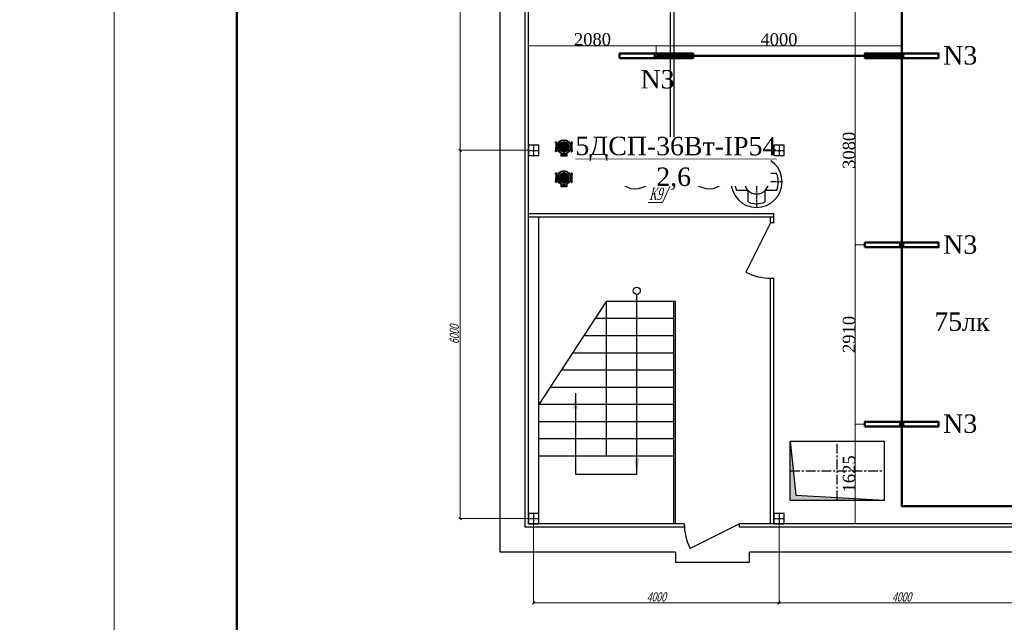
# Model space of a CAD drawing. Header units: millimetres. Extents: x 196 to 2027204, y -221452 to 153872.
# Tile 117 of 256: x 1132651 to 1148703, y -210648 to -200831. Entities that reach past the tile are written whole.
import ezdxf
from ezdxf import colors
from ezdxf.entities.mleader import LeaderData, LeaderLine
from ezdxf.math import Vec2, Vec3

# ---------------------------------------------------------------- set-up
doc = ezdxf.new("R2010")
doc.units = ezdxf.units.MM
doc.set_wipeout_variables(frame=1)
doc.linetypes.add('CENTER', pattern=[50.8, 31.75, -6.35, 6.35, -6.35])
doc.layers.get('Defpoints').update_dxf_attribs({"lineweight": 18})
doc.layers.add('(007) Здания', color=7, linetype='Continuous')
doc.layers.add('A-HATCH-WALL', color=7, linetype='Continuous')
for name, color, linetype, lineweight in [('0 В1', 5, 'Continuous', 40), ('00_Основной', 163, 'Continuous', 40), ('Основной текст', 7, 'Continuous', 30), ('Светильники IP54', 1, 'Continuous', 50), ('ТМ-размеры', 25, 'Continuous', 20), ('Эл.линия силовых сетей', 1, 'Continuous', 50), ('эл.освещ', 1, 'Continuous', 50), ('электрика', 1, 'Continuous', 140), ('Электроосвещение', 1, 'Continuous', 50), ('中心线', 1, 'CENTER', 25)]:
    doc.layers.add(name, color=color, linetype=linetype, lineweight=lineweight)
doc.styles.add('SFINKS', font='SFINKS.shx', dxfattribs={"width": 0.7, "oblique": 15})
doc.styles.add('TIMES NEW', font='times.ttf')
doc.styles.add('Times New Roman', font='times.ttf')
doc.styles.add('ВК', font='times.ttf', dxfattribs={"height": 2.5})
doc.styles.add('Новый 5.0', font='times.ttf', dxfattribs={"width": 0.7, "oblique": 15, "height": 5})
doc.dimstyles.new('ВК-100', dxfattribs={"dimtxt": 2.5, "dimasz": 2.5, "dimexe": 1.25, "dimexo": 3, "dimtad": 1, "dimlfac": 100, "dimtxsty": 'ВК', "dimblk": 'OBLIQUE', "dimcen": 2.5, "dimadec": 0, "dimazin": 0, "dimtfac": 1, "dimtmove": 0, "dimatfit": 3, "dimfxl": 1.25, "dimlwd": 25, "dimlwe": 25, "dimarcsym": 0})
doc.dimstyles.new('кира-50', dxfattribs={"dimtxt": 150, "dimasz": 40, "dimexe": 15, "dimexo": 0, "dimgap": 20, "dimtad": 1, "dimdec": 0, "dimrnd": 5, "dimdsep": 46, "dimtxsty": 'SFINKS', "dimblk1": 'OBLIQUE', "dimblk2": 'OBLIQUE', "dimsah": 1, "dimcen": 2.5, "dimclrd": 252, "dimclre": 252, "dimclrt": 252, "dimadec": 0, "dimazin": 0, "dimtfac": 1, "dimtdec": 0, "dimtofl": 0, "dimtmove": 0, "dimatfit": 3, "dimldrblk": 'OBLIQUE', "dimfxl": 15, "dimtfill": 1, "dimtolj": 1, "dimtzin": 0, "dimlwd": 20, "dimlwe": 20, "dimarcsym": 0})
doc.dimstyles.new('ЭО', dxfattribs={"dimtxt": 200, "dimasz": 25, "dimexe": 0.18, "dimexo": 0.0625, "dimgap": 0.09, "dimtad": 2, "dimdec": 0, "dimzin": 0, "dimdsep": 46, "dimtxsty": 'TIMES NEW', "dimblk": 'ARCHTICK', "dimcen": 0.09, "dimclrd": 253, "dimclre": 253, "dimclrt": 252, "dimadec": 0, "dimazin": 0, "dimtfac": 1, "dimtdec": 0, "dimtofl": 0, "dimtmove": 0, "dimatfit": 3, "dimfxl": 1, "dimtolj": 1, "dimtzin": 0, "dimlwd": 15, "dimlwe": 15, "dimarcsym": 1})

# ---------------------------------------------------------------- blocks, each defined once
blk = doc.blocks.new('*X29')
at = {"color": 0}
for p, q in [((87.34716, 225.232982), (143.346492, 281.232315)), ((146.777051, 171.421001), (87.517349, 230.680702)), ((88.367934, 215.647154), (152.93232, 280.211541)), ((88.373901, 236.866325), (131.71315, 280.205574)), ((155.871915, 172.932739), (89.029087, 239.775566)), ((90.682353, 207.354972), (161.224502, 277.897121)), ((163.806593, 175.604662), (91.701011, 247.710244)), ((93.977949, 200.043966), (168.535508, 274.601525)), ((94.794676, 253.893702), (114.685773, 273.784798)), ((170.824371, 179.193485), (95.289834, 254.728023)), ((98.100751, 193.560167), (175.019308, 270.478723)), ((177.047345, 183.577114), (99.673462, 260.950996)), ((102.975353, 187.828167), (180.751308, 265.604121)), ((182.531972, 188.699088), (104.795436, 266.435624)), ((108.576691, 182.822903), (185.756571, 260.002783)), ((187.288737, 194.548925), (110.645273, 271.192388)), ((114.922067, 178.561678), (190.017797, 253.657407)), ((191.28541, 201.158853), (117.255201, 275.189062)), ((122.076583, 175.109591), (193.469883, 246.502892)), ((194.436636, 208.614229), (124.710578, 278.340288)), ((130.176541, 172.602948), (195.976527, 238.402934)), ((196.570655, 217.086812), (133.18316, 280.474307)), ((197.333597, 226.930472), (143.02682, 281.237248)), ((195.827288, 239.043382), (155.139731, 279.73094)), ((186.633363, 258.843909), (174.940258, 270.537015)), ((135.981323, 171.610127), (87.706476, 219.884974)), ((121.741005, 175.243843), (91.340191, 205.644657)), ((139.495267, 171.315072), (197.264402, 229.084207)), ((150.661908, 171.875111), (196.704363, 217.917567)), ((165.971613, 176.578215), (192.001259, 202.607861))]:
    blk.add_line(p, q, dxfattribs=at)
blk = doc.blocks.new('_None')
blk = doc.blocks.new('_Oblique')
at = {"color": 0, "linetype": 'ByBlock', "lineweight": -2}
blk.add_line((-0.5, -0.5), (0.5, 0.5), dxfattribs=at)
blk = doc.blocks.new('*D55')
at = {"layer": 'Defpoints', "color": 0, "linetype": 'ByBlock', "lineweight": 50, "transparency": 16777216}
for p in [(1145030, -208959), (1149030, -208959), (1145030, -210331)]:
    blk.add_point(p, dxfattribs=at)
at = {"layer": 'ТМ-размеры', "color": 252, "linetype": 'ByBlock', "lineweight": 20, "transparency": 16777216}
for p, q in [((1145030, -208959), (1145030, -210346)), ((1149030, -208959), (1149030, -210346)), ((1149030, -210331), (1145030, -210331))]:
    blk.add_line(p, q, dxfattribs=at)
at = {"layer": 'ТМ-размеры', "color": 252, "linetype": 'ByBlock', "lineweight": 20, "transparency": 16777216, "xscale": 40, "yscale": 40, "zscale": 40, "rotation": 180}
blk.add_blockref('_Oblique', (1145030, -210331), dxfattribs=at)
at = {"layer": 'ТМ-размеры', "color": 252, "linetype": 'ByBlock', "lineweight": 20, "transparency": 16777216, "xscale": 40, "yscale": 40, "zscale": 40}
blk.add_blockref('_Oblique', (1149030, -210331), dxfattribs=at)
at = {"layer": 'ТМ-размеры', "color": 252, "linetype": 'ByBlock', "transparency": 16777216, "insert": (1147030, -210236), "char_height": 150, "attachment_point": 5, "style": 'SFINKS', "bg_fill": 3, "box_fill_scale": 1.1, "bg_fill_color": 256, "bg_fill_true_color": 13158600, "bg_fill_transparency": 0}
blk.add_mtext('\\A1;4000', dxfattribs=at)
blk = doc.blocks.new('*D56')
at = {"layer": 'Defpoints', "color": 0, "linetype": 'ByBlock', "lineweight": 50, "transparency": 16777216}
for p in [(1141030, -208959), (1145030, -208959), (1141030, -210331)]:
    blk.add_point(p, dxfattribs=at)
at = {"layer": 'ТМ-размеры', "color": 252, "linetype": 'ByBlock', "lineweight": 20, "transparency": 16777216}
for p, q in [((1141030, -208959), (1141030, -210346)), ((1145030, -208959), (1145030, -210346)), ((1145030, -210331), (1141030, -210331))]:
    blk.add_line(p, q, dxfattribs=at)
at = {"layer": 'ТМ-размеры', "color": 252, "linetype": 'ByBlock', "lineweight": 20, "transparency": 16777216, "xscale": 40, "yscale": 40, "zscale": 40, "rotation": 180}
blk.add_blockref('_Oblique', (1141030, -210331), dxfattribs=at)
at = {"layer": 'ТМ-размеры', "color": 252, "linetype": 'ByBlock', "lineweight": 20, "transparency": 16777216, "xscale": 40, "yscale": 40, "zscale": 40}
blk.add_blockref('_Oblique', (1145030, -210331), dxfattribs=at)
at = {"layer": 'ТМ-размеры', "color": 252, "linetype": 'ByBlock', "transparency": 16777216, "insert": (1143030, -210236), "char_height": 150, "attachment_point": 5, "style": 'SFINKS', "bg_fill": 3, "box_fill_scale": 1.1, "bg_fill_color": 256, "bg_fill_true_color": 13158600, "bg_fill_transparency": 0}
blk.add_mtext('\\A1;4000', dxfattribs=at)
blk = doc.blocks.new('*D63')
at = {"layer": 'Defpoints', "color": 0, "linetype": 'ByBlock', "lineweight": 50, "transparency": 16777216}
for p in [(1140948, -196959), (1139832, -202959), (1140948, -202959)]:
    blk.add_point(p, dxfattribs=at)
at = {"layer": 'ТМ-размеры', "color": 252, "linetype": 'ByBlock', "lineweight": 20, "transparency": 16777216}
for p, q in [((1140948, -196959), (1139817, -196959)), ((1139832, -196959), (1139832, -202959)), ((1140948, -202959), (1139817, -202959))]:
    blk.add_line(p, q, dxfattribs=at)
at = {"layer": 'ТМ-размеры', "color": 252, "linetype": 'ByBlock', "lineweight": 20, "transparency": 16777216, "xscale": 40, "yscale": 40, "zscale": 40}
for p, rotation in [((1139832, -196959), 90), ((1139832, -202959), 270)]:
    blk.add_blockref('_Oblique', p, dxfattribs=dict(at, rotation=rotation))
at = {"layer": 'ТМ-размеры', "color": 252, "linetype": 'ByBlock', "transparency": 16777216, "insert": (1139737, -199959), "char_height": 150, "attachment_point": 5, "rotation": 90, "style": 'SFINKS', "bg_fill": 3, "box_fill_scale": 1.1, "bg_fill_color": 256, "bg_fill_true_color": 13158600, "bg_fill_transparency": 0}
blk.add_mtext('\\A1;6000', dxfattribs=at)
blk = doc.blocks.new('*D64')
at = {"layer": 'Defpoints', "color": 0, "linetype": 'ByBlock', "lineweight": 50, "transparency": 16777216}
for p in [(1139832, -202959), (1139832, -202959), (1140948, -208959)]:
    blk.add_point(p, dxfattribs=at)
at = {"layer": 'ТМ-размеры', "color": 252, "linetype": 'ByBlock', "lineweight": 20, "transparency": 16777216}
for p, q in [((1139832, -202959), (1139847, -202959)), ((1139832, -208959), (1139832, -202959)), ((1140948, -208959), (1139817, -208959))]:
    blk.add_line(p, q, dxfattribs=at)
at = {"layer": 'ТМ-размеры', "color": 252, "linetype": 'ByBlock', "lineweight": 20, "transparency": 16777216, "xscale": 40, "yscale": 40, "zscale": 40}
for p, rotation in [((1139832, -202959), 90), ((1139832, -208959), 270)]:
    blk.add_blockref('_Oblique', p, dxfattribs=dict(at, rotation=rotation))
at = {"layer": 'ТМ-размеры', "color": 252, "linetype": 'ByBlock', "transparency": 16777216, "insert": (1139737, -205959), "char_height": 150, "attachment_point": 5, "rotation": 90, "style": 'SFINKS', "bg_fill": 3, "box_fill_scale": 1.1, "bg_fill_color": 256, "bg_fill_true_color": 13158600, "bg_fill_transparency": 0}
blk.add_mtext('\\A1;6000', dxfattribs=at)
blk = doc.blocks.new('*U21')
at = {"lineweight": 9}
blk.add_line((-20, -5), (-20, 292), dxfattribs=at)
at = {"lineweight": 50}
blk.add_line((0, 0), (0, 287), dxfattribs=at)
blk = doc.blocks.new('ДСП1306.36Вт.4500К.IP65')
at = {"color": 1, "linetype": 'ByBlock', "lineweight": 50}
blk.add_wipeout([(-600, 38), (600, 38), (600, -38), (-600, -38)], dxfattribs=at)
at = {"layer": 'эл.освещ', "color": 1, "lineweight": 50, "ltscale": 200}
blk.add_lwpolyline([(-600, -38), (600, -38), (600, 38), (-600, 38)], close=True, dxfattribs=at)
blk.add_circle((0, 0), 30, dxfattribs=at)
blk = doc.blocks.new('_ARCHTICK')
at = {"color": 0, "linetype": 'ByBlock', "const_width": 0.15}
blk.add_lwpolyline([(-0.5, -0.5), (0.5, 0.5)], dxfattribs=at)
blk = doc.blocks.new('*D72')
at = {"layer": 'Defpoints', "color": 0, "linetype": 'ByBlock', "lineweight": 50, "transparency": 16777216}
for p in [(1146430, -207418), (1146273, -209042), (1146430, -209042)]:
    blk.add_point(p, dxfattribs=at)
at = {"layer": 'Электроосвещение', "color": 253, "linetype": 'ByBlock', "lineweight": 15, "transparency": 16777216}
for p, q in [((1146430, -207418), (1146273, -207418)), ((1146273, -207418), (1146273, -209042)), ((1146430, -209042), (1146273, -209042))]:
    blk.add_line(p, q, dxfattribs=at)
at = {"layer": 'Электроосвещение', "color": 253, "linetype": 'ByBlock', "lineweight": 15, "transparency": 16777216, "xscale": 25, "yscale": 25, "zscale": 25}
for p, rotation in [((1146273, -207418), 90), ((1146273, -209042), 270)]:
    blk.add_blockref('_ARCHTICK', p, dxfattribs=dict(at, rotation=rotation))
at = {"layer": 'Электроосвещение', "color": 252, "linetype": 'ByBlock', "lineweight": 50, "transparency": 16777216, "insert": (1146172, -208230), "char_height": 200, "attachment_point": 5, "rotation": 90, "style": 'TIMES NEW'}
blk.add_mtext('\\A1;1625', dxfattribs=at)
blk = doc.blocks.new('*D73')
at = {"layer": 'Defpoints', "color": 0, "linetype": 'ByBlock', "lineweight": 50, "transparency": 16777216}
for p in [(1146273, -204501), (1146430, -204501), (1146430, -207418)]:
    blk.add_point(p, dxfattribs=at)
at = {"layer": 'Электроосвещение', "color": 253, "linetype": 'ByBlock', "lineweight": 15, "transparency": 16777216}
for p, q in [((1146430, -204501), (1146273, -204501)), ((1146273, -207418), (1146273, -204501)), ((1146430, -207418), (1146273, -207418))]:
    blk.add_line(p, q, dxfattribs=at)
at = {"layer": 'Электроосвещение', "color": 253, "linetype": 'ByBlock', "lineweight": 15, "transparency": 16777216, "xscale": 25, "yscale": 25, "zscale": 25}
for p, rotation in [((1146273, -204501), 90), ((1146273, -207418), 270)]:
    blk.add_blockref('_ARCHTICK', p, dxfattribs=dict(at, rotation=rotation))
at = {"layer": 'Электроосвещение', "color": 252, "linetype": 'ByBlock', "lineweight": 50, "transparency": 16777216, "insert": (1146171, -205959), "char_height": 200, "attachment_point": 5, "rotation": 90, "style": 'TIMES NEW'}
blk.add_mtext('\\A1;2910', dxfattribs=at)
blk = doc.blocks.new('*D74')
at = {"layer": 'Defpoints', "color": 0, "linetype": 'ByBlock', "lineweight": 50, "transparency": 16777216}
for p in [(1146273, -201418), (1146430, -201418), (1146430, -204501)]:
    blk.add_point(p, dxfattribs=at)
at = {"layer": 'Электроосвещение', "color": 253, "linetype": 'ByBlock', "lineweight": 15, "transparency": 16777216}
for p, q in [((1146430, -201418), (1146273, -201418)), ((1146273, -204501), (1146273, -201418)), ((1146430, -204501), (1146273, -204501))]:
    blk.add_line(p, q, dxfattribs=at)
at = {"layer": 'Электроосвещение', "color": 253, "linetype": 'ByBlock', "lineweight": 15, "transparency": 16777216, "xscale": 25, "yscale": 25, "zscale": 25}
for p, rotation in [((1146273, -201418), 90), ((1146273, -204501), 270)]:
    blk.add_blockref('_ARCHTICK', p, dxfattribs=dict(at, rotation=rotation))
at = {"layer": 'Электроосвещение', "color": 252, "linetype": 'ByBlock', "lineweight": 50, "transparency": 16777216, "insert": (1146171, -202959), "char_height": 200, "attachment_point": 5, "rotation": 90, "style": 'TIMES NEW'}
blk.add_mtext('\\A1;3080', dxfattribs=at)
blk = doc.blocks.new('*D75')
at = {"layer": 'Defpoints', "color": 0, "linetype": 'ByBlock', "lineweight": 50, "transparency": 16777216}
for p in [(1146273, -198501), (1146430, -198501), (1146430, -201418)]:
    blk.add_point(p, dxfattribs=at)
at = {"layer": 'Электроосвещение', "color": 253, "linetype": 'ByBlock', "lineweight": 15, "transparency": 16777216}
for p, q in [((1146430, -198501), (1146273, -198501)), ((1146273, -201418), (1146273, -198501)), ((1146430, -201418), (1146273, -201418))]:
    blk.add_line(p, q, dxfattribs=at)
at = {"layer": 'Электроосвещение', "color": 253, "linetype": 'ByBlock', "lineweight": 15, "transparency": 16777216, "xscale": 25, "yscale": 25, "zscale": 25}
for p, rotation in [((1146273, -198501), 90), ((1146273, -201418), 270)]:
    blk.add_blockref('_ARCHTICK', p, dxfattribs=dict(at, rotation=rotation))
at = {"layer": 'Электроосвещение', "color": 252, "linetype": 'ByBlock', "lineweight": 50, "transparency": 16777216, "insert": (1146171, -199959), "char_height": 200, "attachment_point": 5, "rotation": 90, "style": 'TIMES NEW'}
blk.add_mtext('\\A1;2920', dxfattribs=at)
blk = doc.blocks.new('*D76')
at = {"layer": 'Defpoints', "color": 0, "linetype": 'ByBlock', "lineweight": 50, "transparency": 16777216}
for p in [(1140948, -201255), (1140948, -201380), (1143030, -201380)]:
    blk.add_point(p, dxfattribs=at)
at = {"layer": 'Электроосвещение', "color": 253, "linetype": 'ByBlock', "lineweight": 15, "transparency": 16777216}
for p, q in [((1140948, -201380), (1140948, -201254)), ((1143030, -201255), (1140948, -201255)), ((1143030, -201380), (1143030, -201254))]:
    blk.add_line(p, q, dxfattribs=at)
at = {"layer": 'Электроосвещение', "color": 253, "linetype": 'ByBlock', "lineweight": 15, "transparency": 16777216, "xscale": 25, "yscale": 25, "zscale": 25, "rotation": 180}
blk.add_blockref('_ARCHTICK', (1140948, -201255), dxfattribs=at)
at = {"layer": 'Электроосвещение', "color": 253, "linetype": 'ByBlock', "lineweight": 15, "transparency": 16777216, "xscale": 25, "yscale": 25, "zscale": 25}
blk.add_blockref('_ARCHTICK', (1143030, -201255), dxfattribs=at)
at = {"layer": 'Электроосвещение', "color": 252, "linetype": 'ByBlock', "lineweight": 50, "transparency": 16777216, "insert": (1141989, -201153), "char_height": 200, "attachment_point": 5, "style": 'TIMES NEW'}
blk.add_mtext('\\A1;2080', dxfattribs=at)
blk = doc.blocks.new('*D77')
at = {"layer": 'Defpoints', "color": 0, "linetype": 'ByBlock', "lineweight": 50, "transparency": 16777216}
for p in [(1147030, -201255), (1143030, -201380), (1147030, -201380)]:
    blk.add_point(p, dxfattribs=at)
at = {"layer": 'Электроосвещение', "color": 253, "linetype": 'ByBlock', "lineweight": 15, "transparency": 16777216}
for p, q in [((1143030, -201380), (1143030, -201254)), ((1143030, -201255), (1147030, -201255)), ((1147030, -201380), (1147030, -201254))]:
    blk.add_line(p, q, dxfattribs=at)
at = {"layer": 'Электроосвещение', "color": 253, "linetype": 'ByBlock', "lineweight": 15, "transparency": 16777216, "xscale": 25, "yscale": 25, "zscale": 25, "rotation": 180}
blk.add_blockref('_ARCHTICK', (1143030, -201255), dxfattribs=at)
at = {"layer": 'Электроосвещение', "color": 253, "linetype": 'ByBlock', "lineweight": 15, "transparency": 16777216, "xscale": 25, "yscale": 25, "zscale": 25}
blk.add_blockref('_ARCHTICK', (1147030, -201255), dxfattribs=at)
at = {"layer": 'Электроосвещение', "color": 252, "linetype": 'ByBlock', "lineweight": 50, "transparency": 16777216, "insert": (1145030, -201153), "char_height": 200, "attachment_point": 5, "style": 'TIMES NEW'}
blk.add_mtext('\\A1;4000', dxfattribs=at)

msp = doc.modelspace()

# ---------------------------------------------------------------- hatches: boundary and pattern name
at = {"layer": 'A-HATCH-WALL', "linetype": 'ByBlock', "true_color": 0x575757}
h = msp.add_hatch(color=251, dxfattribs=at)
h.dxf.hatch_style = 1
h.paths.add_polyline_path([(1145304.1, -208575.3), (1145980.6, -208614.7), (1145980.6, -208659.5), (1145212.5, -208659.5), (1145212.5, -208135.2), (1145258.1, -208135.2)])
h.paths.add_polyline_path([(1145258.1, -208135.2), (1145212.5, -208135.2), (1145212.5, -207699.2)])
h.paths.add_polyline_path([(1146748.7, -208659.4), (1145980.6, -208659.5), (1145980.6, -208614.7)])

# ---------------------------------------------------------------- linework, layer by layer
at = {"color": 252, "lineweight": 30, "ltscale": 10}
for p, q in [((1140483.3, -209507.4), (1140483.3, -196411.5)), ((1140893.3, -209096.5), (1140893.3, -196822.5)), ((1140948.1, -209041.7), (1140948.1, -196877.3)), ((1144948.1, -204141.7), (1144948.1, -203986.9)), ((1144893.3, -204141.7), (1144490.2, -204946.4)), ((1144893.3, -204141.7), (1144893.3, -204041.7)), ((1144948.1, -204141.7), (1144893.3, -204141.7)), ((1144893.3, -205041.7), (1144948.1, -205041.7)), ((1145212.5, -208659.5), (1145212.5, -207699.2)), ((1145212.5, -207699.2), (1145304.1, -208575.3)), ((1145212.5, -207699.2), (1146748.7, -207699.2)), ((1145212.5, -208122.6), (1145212.5, -207699.2)), ((1145212.5, -207699.2), (1145256, -208115.3)), ((1146748.7, -208659.5), (1146748.7, -207699.2)), ((1145212.5, -208659.5), (1146748.7, -208659.4)), ((1145304.1, -208575.3), (1146748.7, -208659.4)), ((1143487, -209096.5), (1140893.3, -209096.5)), ((1143485.3, -209041.7), (1140948.1, -209041.7)), ((1143485.3, -209041.7), (1143485.3, -209096.5)), ((1144385.3, -209041.7), (1143580.6, -209444.7)), ((1160948.1, -209041.7), (1144385.3, -209041.7)), ((1144385.3, -209096.5), (1144385.3, -209041.7)), ((1161167.3, -209096.5), (1144385.3, -209096.5)), ((1143341.1, -209507.4), (1140483.3, -209507.4)), ((1161578.2, -209507.4), (1144548.1, -209507.4))]:
    msp.add_line(p, q, dxfattribs=at)
at = {"color": 7, "linetype": 'CENTER', "lineweight": 25, "ltscale": 0.5}
for p, q in [((1141030.3, -202877.3), (1141030.3, -203041.7)), ((1145030.3, -202877.3), (1145030.3, -203041.7)), ((1140948.1, -202959.5), (1141112.5, -202959.5)), ((1144948.1, -202959.5), (1145112.5, -202959.5)), ((1140948.1, -208959.5), (1141112.5, -208959.5)), ((1141030.3, -208877.3), (1141030.3, -209041.7))]:
    msp.add_line(p, q, dxfattribs=at)
at = {"color": 252, "linetype": 'CENTER', "lineweight": 25, "ltscale": 5}
for p, q in [((1145980.6, -208659.5), (1145980.6, -207699.2)), ((1145212.5, -208179.3), (1146748.7, -208179.3))]:
    msp.add_line(p, q, dxfattribs=at)
at = {"color": 252, "lineweight": 30, "ltscale": 10}
for points in [[(1140948.1, -203041.7), (1141112.5, -203041.7), (1141112.5, -202877.3), (1140948.1, -202877.3), (1140948.1, -203041.7)], [(1144948.1, -203041.7), (1145112.5, -203041.7), (1145112.5, -202877.3), (1144948.1, -202877.3), (1144948.1, -203041.7)], [(1140948.1, -209041.7), (1141112.5, -209041.7), (1141112.5, -208877.3), (1140948.1, -208877.3), (1140948.1, -209041.7)], [(1143341.1, -209507.4), (1143341.1, -209669.2), (1144548.1, -209669.2), (1144548.1, -209507.4)]]:
    msp.add_lwpolyline(points, dxfattribs=at)
at = {"color": 252, "lineweight": 25, "ltscale": 10}
for centre, start, end in [((1144893.3, -204141.7), 243.39387, 270), ((1144385.3, -209041.7), 180, 206.60613)]:
    msp.add_arc(centre, 900, start, end, dxfattribs=at)
at = {"layer": '0 В1', "color": 0, "lineweight": 25}
for points in [[(1141112.5, -208877.3), (1141112.5, -204041.7)], [(1142212.5, -205421.7), (1141112.5, -207101.7)], [(1142212.5, -205421.7), (1142212.5, -207941.7)], [(1143312.5, -205421.7), (1142212.5, -205421.7)], [(1143312.5, -205421.7), (1143312.5, -207941.7)], [(1142212.5, -205701.7), (1142029.2, -205701.7)], [(1143312.5, -205701.7), (1142212.5, -205701.7)], [(1142212.5, -205981.7), (1141845.8, -205981.7)], [(1143312.5, -205981.7), (1142212.5, -205981.7)], [(1142212.5, -206261.7), (1141662.5, -206261.7)], [(1143312.5, -206261.7), (1142212.5, -206261.7)], [(1142212.5, -206541.7), (1141479.2, -206541.7)], [(1143312.5, -206541.7), (1142212.5, -206541.7)], [(1142212.5, -206821.7), (1141295.8, -206821.7)], [(1143312.5, -206821.7), (1142212.5, -206821.7)], [(1142212.5, -207101.7), (1141112.5, -207101.7)], [(1143312.5, -207101.7), (1142212.5, -207101.7)], [(1142212.5, -207381.7), (1141112.5, -207381.7)], [(1143312.5, -207381.7), (1142212.5, -207381.7)], [(1142212.5, -207661.7), (1141112.5, -207661.7)], [(1143312.5, -207661.7), (1142212.5, -207661.7)], [(1142212.5, -207941.7), (1141112.5, -207941.7)], [(1143312.5, -207941.7), (1142212.5, -207941.7)]]:
    msp.add_lwpolyline(points, dxfattribs=at)
msp.add_circle((1142711.1, -205248.1), 57.3, dxfattribs=at)
msp.add_arc((1143289.2, -202867.6), 30, 293.57818, 246.42182, dxfattribs=at)
at = {"layer": '00_Основной', "color": 252, "lineweight": 25, "ltscale": 10}
for p, q in [((1143259.2, -202867.6), (1143259.2, -200388.5)), ((1143319.2, -202867.6), (1143319.2, -200388.5)), ((1143259.2, -202777.6), (1143319.2, -202777.6))]:
    msp.add_line(p, q, dxfattribs=at)
at = {"layer": '00_Основной', "lineweight": 30, "ltscale": 10}
for p, q in [((1141389.2, -202849.7, 0), (1141391, -202848, 0)), ((1141389.2, -202849.7, 0), (1141389.2, -202954, 0)), ((1141389.2, -202849.7, 0), (1141389.2, -202954, 0)), ((1141399.8, -202821.3, 0), (1141391, -202821.3, 0)), ((1141391, -202821.3, 0), (1141391, -202901.8, 0)), ((1141399.8, -202821.3, 0), (1141399.8, -202982.4, 0)), ((1141399.8, -202857, 0), (1141415.8, -202857, 0)), ((1141433.1, -202862.8, 0), (1141423.7, -202872.3, 0)), ((1141423.7, -202872.3, 0), (1141425.2, -202872.7, 0)), ((1141433.1, -202862.8, 0), (1141436.6, -202875.7, 0)), ((1141436.6, -202875.7, 0), (1141435.1, -202875.3, 0)), ((1141644.3, -202857.1, 0), (1141628.2, -202857.1, 0)), ((1141644.3, -202821.4, 0), (1141644.2, -202982.4, 0)), ((1141644.3, -202821.4, 0), (1141653.1, -202821.4, 0)), ((1141653.1, -202821.4, 0), (1141653.1, -202901.9, 0)), ((1141654.8, -202849.8, 0), (1141653.1, -202848, 0)), ((1141654.8, -202849.8, 0), (1141654.8, -202954.1, 0)), ((1141654.8, -202849.8, 0), (1141654.8, -202954.1, 0)), ((1143277.2, -202867.6), (1143277.2, -203009.4)), ((1143301.2, -202890.1), (1143277.2, -202890.1)), ((1143301.2, -202867.6), (1143301.2, -203009.4)), ((1141389.2, -202954, 0), (1141391, -202955.7, 0)), ((1141391, -202982.4, 0), (1141391, -202901.8, 0)), ((1141399.8, -202982.4, 0), (1141391, -202982.4, 0)), ((1141399.8, -202946.7, 0), (1141414.8, -202946.7, 0)), ((1141425, -202926.1, 0), (1141429.2, -202925.3, 0)), ((1141473.3, -203008, 0), (1141473.3, -203053.1, 0)), ((1141570.7, -203034.4, 0), (1141473.3, -203034.4, 0)), ((1141570.7, -203053.1, 0), (1141473.3, -203053.1, 0)), ((1141570.7, -203008, 0), (1141570.7, -203053.1, 0)), ((1141644.2, -202946.7, 0), (1141629.2, -202946.7, 0)), ((1141644.2, -202982.4, 0), (1141653, -202982.4, 0)), ((1141653, -202982.4, 0), (1141653.1, -202901.9, 0)), ((1141654.8, -202954.1, 0), (1141653, -202955.8, 0)), ((1143493.5, -203009.4), (1143084.9, -203009.4)), ((1143084.9, -203009.4), (1143084.9, -203157.2)), ((1143493.5, -203026), (1143084.9, -203026)), ((1143097.4, -203026), (1143097.4, -203154.5)), ((1143481, -203026), (1143481, -203154.5)), ((1143493.5, -203009.4), (1143493.5, -203157.2)), ((1142680, -203243.6), (1143178, -203137.3)), ((1142693, -203304.8), (1143192, -203198.3)), ((1143481, -203092.8), (1143097.4, -203092.8)), ((1143139.9, -203105.3), (1143097.4, -203105.3)), ((1143097.4, -203218.5), (1143097.4, -203463.9)), ((1143122.4, -203149.2), (1143122.4, -203115.3)), ((1143122.4, -203428.9), (1143122.4, -203213.1)), ((1143132.4, -203105.3), (1143446, -203105.3)), ((1143885.4, -203304.8), (1143386.5, -203198.3)), ((1143898.4, -203243.6), (1143400.5, -203137.3)), ((1143481, -203105.3), (1143438.5, -203105.3)), ((1143456, -203115.3), (1143456, -203149.2)), ((1143456, -203213.1), (1143456, -203428.9)), ((1143481, -203218.5), (1143481, -203463.9)), ((1141389.2, -203352.8, 0), (1141391, -203351.1, 0)), ((1141389.2, -203352.8, 0), (1141389.2, -203457.1, 0)), ((1141389.2, -203352.8, 0), (1141389.2, -203457.1, 0)), ((1141399.8, -203324.4, 0), (1141391, -203324.4, 0)), ((1141391, -203324.4, 0), (1141391, -203404.9, 0)), ((1141399.8, -203324.4, 0), (1141399.8, -203485.5, 0)), ((1141399.8, -203360.1, 0), (1141415.8, -203360.1, 0)), ((1141433.1, -203365.9, 0), (1141423.7, -203375.3, 0)), ((1141433.1, -203365.9, 0), (1141423.7, -203375.3, 0)), ((1141423.7, -203375.3, 0), (1141425.2, -203375.8, 0)), ((1141423.7, -203375.3, 0), (1141425.2, -203375.8, 0)), ((1141433.1, -203365.9, 0), (1141436.6, -203378.8, 0)), ((1141433.1, -203365.9, 0), (1141436.6, -203378.8, 0)), ((1141436.6, -203378.8, 0), (1141435.1, -203378.4, 0)), ((1141436.6, -203378.8, 0), (1141435.1, -203378.4, 0)), ((1141644.3, -203360.2, 0), (1141628.2, -203360.2, 0)), ((1141644.3, -203324.5, 0), (1141644.2, -203485.5, 0)), ((1141644.3, -203324.5, 0), (1141653.1, -203324.5, 0)), ((1141653.1, -203324.5, 0), (1141653.1, -203405, 0)), ((1141654.8, -203352.9, 0), (1141653.1, -203351.1, 0)), ((1141654.8, -203352.9, 0), (1141654.8, -203457.1, 0)), ((1141654.8, -203352.9, 0), (1141654.8, -203457.1, 0)), ((1143084.9, -203384.2), (1142984.1, -203371.8)), ((1143084.9, -203321.2), (1142997.6, -203310.4)), ((1143084.9, -203221.2), (1143084.9, -203476.4)), ((1143493.5, -203221.2), (1143493.5, -203476.4)), ((1143493.5, -203321.2), (1143580.8, -203310.4)), ((1143493.5, -203384.2), (1143594.3, -203371.8)), ((1141389.2, -203457.1, 0), (1141391, -203458.8, 0)), ((1141391, -203485.5, 0), (1141391, -203404.9, 0)), ((1141399.8, -203485.5, 0), (1141391, -203485.5, 0)), ((1141399.8, -203449.8, 0), (1141414.8, -203449.8, 0)), ((1141425, -203429.2, 0), (1141429.2, -203428.4, 0)), ((1141425, -203429.2, 0), (1141429.2, -203428.4, 0)), ((1141473.3, -203511.1, 0), (1141473.3, -203556.2, 0)), ((1141570.7, -203537.5, 0), (1141473.3, -203537.5, 0)), ((1141570.7, -203511.1, 0), (1141570.7, -203556.2, 0)), ((1141644.2, -203449.8, 0), (1141629.2, -203449.8, 0)), ((1141644.2, -203485.5, 0), (1141653, -203485.5, 0)), ((1141653, -203485.5, 0), (1141653.1, -203405, 0)), ((1141654.8, -203457.1, 0), (1141653, -203458.9, 0)), ((1143435.1, -203476.4), (1143084.9, -203476.4)), ((1143481, -203463.9), (1143097.4, -203463.9)), ((1143326.4, -203438.9), (1143132.4, -203438.9)), ((1143326.4, -203438.9), (1143446, -203438.9)), ((1143330.8, -203488), (1143330.8, -203476.4)), ((1143330.8, -203488), (1143456.1, -203488)), ((1143330.8, -203499.6), (1143330.8, -203488)), ((1143330.8, -203488), (1143456.1, -203488)), ((1143330.8, -203499.6), (1143456.1, -203499.6)), ((1143365.5, -203499.6), (1143421.4, -203499.6)), ((1143393.5, -203476.4), (1143393.5, -203499.6, 0)), ((1143421.4, -203438.9), (1143446, -203438.9)), ((1143481, -203463.9), (1143421.4, -203463.9)), ((1143493.5, -203476.4), (1143435.1, -203476.4)), ((1143456.1, -203488), (1143456.1, -203476.4)), ((1143456.1, -203499.6), (1143456.1, -203488)), ((1141570.7, -203556.2, 0), (1141473.3, -203556.2, 0))]:
    msp.add_line(p, q, dxfattribs=at)
at = {"layer": '00_Основной', "lineweight": 25, "ltscale": 10}
for p, q in [((1144525.7, -203335.1), (1144525.7, -203148)), ((1144803.7, -203335.1), (1144803.7, -203148)), ((1144525.7, -203335.1), (1144338.6, -203335.1)), ((1144990.8, -203335.1), (1144803.7, -203335.1)), ((1144526.1, -203613.6), (1144339, -203614.2)), ((1144525.7, -203800.4), (1144525.7, -203613.6)), ((1144803.7, -203800.4), (1144803.7, -203613.1)), ((1144991.3, -203612.1), (1144804.1, -203612.7))]:
    msp.add_line(p, q, dxfattribs=at)
at = {"layer": '00_Основной', "lineweight": 30, "ltscale": 10}
for centre, radius in [((1141522, -202903, 0), 115.7), ((1141522, -202902.8, 0), 110.3), ((1141523.2, -202902.8, 0), 83.6), ((1141523.2, -202902.8, 0), 76.7), ((1143132.4, -203219.9), 4.59), ((1143446, -203219.9), 4.59), ((1141522, -203406.1, 0), 115.7), ((1141522, -203405.9, 0), 110.3), ((1141523.2, -203405.9, 0), 83.6), ((1141523.2, -203405.9, 0), 76.7)]:
    msp.add_circle(centre, radius, dxfattribs=at)
for centre, radius, start, end in [((1141526.9, -202905.4, 0), 104, 163.88548, 191.48076), ((1141424.5, -202875.4, 0), 2.79, 335, 75), ((1141531.5, -202906.6, 0), 104, 163.88548, 190.3703), ((1141434.4, -202878, 0), 2.79, 75, 175), ((1143289.2, -202867.6), 12, 0, 180), ((1142687, -203274.1), 312.8, 17.78857, 6.31156), ((1143891.4, -203274.1), 312.8, 173.68844, 162.21143), ((1144664.7, -203474.1), 416, 0, 180), ((1142687, -203274.1), 59.5, 43.72702, 340.37311), ((1143132.4, -203115.3), 10, 90, 179.99998), ((1143185, -203167.8), 59.5, 224.60117, 160.37311), ((1143185, -203167.8), 31.3, 282.92014, 102.92014), ((1143393.5, -203167.8), 59.5, 19.62689, 315.39883), ((1143393.5, -203167.8), 31.3, 77.07986, 257.07986), ((1143446, -203115.3), 10, 0.00002, 90), ((1143891.4, -203274.1), 59.5, 199.62689, 136.27298), ((1141424.5, -203378.5, 0), 2.79, 335, 75), ((1141424.5, -203378.5, 0), 2.79, 335, 75), ((1141434.4, -203381.1, 0), 2.79, 75, 175), ((1141434.4, -203381.1, 0), 2.79, 75, 175), ((1142687, -203274.1), 31.3, 102.92014, 282.92014), ((1143185, -203376.3), 61.5, 0, 180), ((1143185, -203376.3), 61.5, 180, 242.98938), ((1143185, -203376.3), 61.5, 180, 0), ((1143185, -203376.3), 33.5, 0, 180), ((1143185, -203376.3), 33.5, 180, 213.63315), ((1143185, -203376.3), 33.5, 180, 0), ((1143891.4, -203274.1), 31.3, 257.07986, 77.07986), ((1141526.9, -203408.5, 0), 104, 163.88548, 191.48076), ((1141526.9, -203408.5, 0), 104, 163.88548, 191.48076), ((1141531.5, -203409.7, 0), 104, 163.88548, 190.3703), ((1141531.5, -203409.7, 0), 104, 163.88548, 190.3703), ((1143132.4, -203428.9), 10, 179.9999, 270), ((1143446, -203428.9), 10, 270, 0.0001), ((1144664.7, -203474.1), 416, 180, 0)]:
    msp.add_arc(centre, radius, start, end, dxfattribs=at)
at = {"layer": '00_Основной', "lineweight": 25, "ltscale": 10}
for radius, start, end in [(354.5, 66.91525, 113.08475), (354.5, 156.91525, 202.9034), (196.6, 0, 180), (354.5, 337.09983, 23.08475), (196.6, 180.18457, 0.18457), (354.5, 246.91525, 293.08475)]:
    msp.add_arc((1144664.7, -203474.1), radius, start, end, dxfattribs=at)
at = {"layer": '中心线', "color": 252}
for p, q in [((1141405.1, -202838, 0), (1141374.3, -202838, 0)), ((1141523.2, -202787.4, 0), (1141523.2, -203053.1, 0)), ((1141639, -202838.1, 0), (1141669.8, -202838.1, 0)), ((1143319.2, -202867.6), (1143259.2, -202867.6)), ((1143289.2, -203009.4), (1143289.2, -202855.6)), ((1141405.1, -202965.6, 0), (1141374.3, -202965.6, 0)), ((1141654.8, -202901.9, 0), (1141389.2, -202901.9, 0)), ((1141638.9, -202965.7, 0), (1141669.7, -202965.7, 0)), ((1144664.7, -203058.1), (1144664.7, -203890.1)), ((1142628.7, -203286.6), (1143243.1, -203154.9)), ((1142699.4, -203332.4), (1142674.5, -203215.9)), ((1143197.4, -203226.1), (1143172.5, -203109.6)), ((1143949.7, -203286.6), (1143335.3, -203154.9)), ((1143381, -203226.1), (1143405.9, -203109.6)), ((1143879, -203332.4), (1143903.9, -203215.9)), ((1141405.1, -203341.1, 0), (1141374.3, -203341.1, 0)), ((1141523.2, -203290.5, 0), (1141523.2, -203556.2, 0)), ((1141639, -203341.2, 0), (1141669.8, -203341.2, 0)), ((1143084.9, -203352.7), (1142992.4, -203341.3)), ((1143123.5, -203376.3), (1143246.4, -203376.3)), ((1143144, -203335.3), (1143154.8, -203346.2)), ((1143185, -203437.8), (1143185, -203314.8)), ((1143226, -203335.3), (1143215.1, -203346.2)), ((1143493.5, -203352.7), (1143586, -203341.3)), ((1141405.1, -203468.7, 0), (1141374.3, -203468.7, 0)), ((1141654.8, -203404.9, 0), (1141389.2, -203404.9, 0)), ((1141638.9, -203468.8, 0), (1141669.7, -203468.8, 0)), ((1143144, -203417.3), (1143154.8, -203406.4)), ((1143226, -203417.3), (1143215.1, -203406.4))]:
    msp.add_line(p, q, dxfattribs=at)
msp.add_lwpolyline([(1145080.7, -203474.1), (1144248.7, -203474.1)], dxfattribs=at)
for start, end in [(0, 180), (180, 236.28413), (225, 0)]:
    msp.add_arc((1143185, -203376.3), 50.3, start, end, dxfattribs=at)

# ---------------------------------------------------------------- block references
at = {"layer": '00_Основной', "lineweight": 30, "ltscale": 10, "xscale": 1.393661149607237, "yscale": 1.393661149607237, "zscale": 1.393661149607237}
for p in [(1141324.9, -203218.1, 0), (1141324.9, -203721.2, 0)]:
    msp.add_blockref('*X29', p, dxfattribs=at)

# ---------------------------------------------------------------- texts
at = {"color": 0, "lineweight": 35, "char_height": 300, "attachment_point": 5, "style": 'Times New Roman'}
for s, insert, width in [('N3', (1147985.5, -201414.2, -0.6), 404.96), ('N3', (1143051, -201803.9, -0.6), 404.96), ('N3', (1147985.5, -204496.4, -0.6), 404.96), ('75лк', (1148012.4, -205752.4), 669.112), ('N3', (1147985.5, -207414.2, -0.6), 404.96)]:
    msp.add_mtext(s, dxfattribs=dict(at, insert=insert, width=width))
at = {"layer": 'электрика', "color": 0, "lineweight": 25, "insert": (1031891.3, -203601.7), "char_height": 250, "width": 1668.47, "attachment_point": 1, "style": 'Times New Roman'}
msp.add_mtext('\\pi-191.90052;{\\LВА47-100-3P}\\P\\pi529.62074;80А', dxfattribs=at)

# ---------------------------------------------------------------- leaders
at = {"layer": '0 В1', "color": 0, "lineweight": 25}
for points in [[(1142711.1, -208233.3), (1142711.1, -205305.5)], [(1141712.1, -206916.6), (1141712.1, -208233.3), (1142711.1, -208233.3)]]:
    msp.add_leader(points, dimstyle='ВК-100', override={"dimasz": 250, "dimgap": 0.625, "dimtad": 0}, dxfattribs=at)
at = {"layer": 'Основной текст', "color": 251}
ml = msp.add_multileader_mtext('Standard', dxfattribs=at)
ml.set_content('\\A1;{\\W0.6;К9}', color=251, style='Новый 5.0')
ml.set_leader_properties(color=256, linetype='ByLayer', lineweight=13)
ml.set_arrow_properties(name='NONE')
ml.build(insert=Vec2(0, 0))
ml.multileader.update_dxf_attribs({"text_left_attachment_type": 6, "text_right_attachment_type": 6, "dogleg_length": 0, "arrow_head_size": 50})
ctx = ml.context
ctx.base_point, ctx.char_height, ctx.arrow_head_size, ctx.landing_gap_size, ctx.plane_origin = Vec3(1142826.6, -203807.1), 200, 50, 0, Vec3(1133362.8, -200539.3)
ctx.left_attachment, ctx.right_attachment, ctx.text_align_type = 6, 6, 1
notes = []
notes.append((ctx, [(1, (1, 1, 0), (1143129, -203807.1), (-1, 0), 0, [(0, [(1143349.8, -203334.8)], 0, [])])]))
ctx.mtext.insert, ctx.mtext.rotation, ctx.mtext.alignment, ctx.mtext.line_spacing_factor, ctx.mtext.flow_direction = Vec3(1143017.5, -203567.1), 6.2831853, 2, 0.84, 5
for ctx, leaders in notes:
    for number, flags, end, landing, length, lines in leaders:
        leader = LeaderData()
        leader.index, (leader.has_last_leader_line, leader.has_dogleg_vector, leader.attachment_direction) = number, flags
        leader.last_leader_point, leader.dogleg_vector, leader.dogleg_length = Vec3(end), Vec3(landing), length
        for number, points, colour, breaks in lines:
            line = LeaderLine()
            line.index, line.vertices, line.color, line.breaks = number, Vec3.list(points), colors.encode_raw_color(colour), breaks
            leader.lines.append(line)
        ctx.leaders.append(leader)

# ---------------------------------------------------------------- next in the draw order: dimensions: what is measured, and where the dimension line sits
at = {"layer": 'ТМ-размеры', "color": 3, "linetype": 'ByBlock'}
dim = msp.add_linear_dim(base=(1139831.5, -202959.5), p1=(1140948.1, -196959.5), p2=(1140948.1, -202959.5), angle=90, dimstyle='кира-50', dxfattribs=at)
dim.commit()
dim.dimension.update_dxf_attribs({"geometry": '*D63', "text_midpoint": (1139736.5, -199959.5)})
dim = msp.add_linear_dim(base=(1145030.3, -210331.4), p1=(1149030.3, -208959.5), p2=(1145030.3, -208959.5), dimstyle='кира-50', dxfattribs=at)
dim.commit()
dim.dimension.update_dxf_attribs({"geometry": '*D55', "text_midpoint": (1147030.3, -210236.4)})

# ---------------------------------------------------------------- next in the draw order: dimensions: what is measured, and where the dimension line sits
dim = msp.add_linear_dim(base=(1141030.3, -210331.4), p1=(1145030.3, -208959.5), p2=(1141030.3, -208959.5), dimstyle='кира-50', dxfattribs=at)
dim.commit()
dim.dimension.update_dxf_attribs({"geometry": '*D56', "text_midpoint": (1143030.3, -210236.4)})

# ---------------------------------------------------------------- next in the draw order: linework, layer by layer
at = {"color": 252, "lineweight": 30, "ltscale": 10}
for p, q in [((1144893.3, -209041.7), (1144893.3, -205041.7)), ((1144948.1, -209041.7), (1144948.1, -205041.7))]:
    msp.add_line(p, q, dxfattribs=at)
at = {"color": 7, "linetype": 'CENTER', "lineweight": 25, "ltscale": 0.5}
for p, q in [((1144948.1, -208959.5), (1145112.5, -208959.5)), ((1145030.3, -208877.3), (1145030.3, -209041.7))]:
    msp.add_line(p, q, dxfattribs=at)
at = {"color": 252, "lineweight": 30, "ltscale": 10}
msp.add_lwpolyline([(1144948.1, -209041.7), (1145112.5, -209041.7), (1145112.5, -208877.3), (1144948.1, -208877.3), (1144948.1, -209041.7)], dxfattribs=at)
at = {"layer": '0 В1', "color": 0, "lineweight": 25}
for points in [[(1143341.1, -209041.7), (1143341.1, -205421.7), (1143312.5, -205421.7)], [(1143312.5, -207941.7), (1143312.5, -209041.7)]]:
    msp.add_lwpolyline(points, dxfattribs=at)

# ---------------------------------------------------------------- next in the draw order: dimensions: what is measured, and where the dimension line sits
at = {"layer": 'ТМ-размеры', "color": 3, "linetype": 'ByBlock'}
dim = msp.add_linear_dim(base=(1139831.5, -202959.5), p1=(1140948.1, -208959.5), p2=(1139831.5, -202959.5), angle=90, dimstyle='кира-50', dxfattribs=at)
dim.commit()
dim.dimension.update_dxf_attribs({"geometry": '*D64', "text_midpoint": (1139736.5, -205959.5)})

# ---------------------------------------------------------------- next in the draw order: linework, layer by layer
at = {"color": 252, "lineweight": 30, "ltscale": 10}
for points in [[(1140948.1, -203986.9), (1144948.1, -203986.9)], [(1140948.1, -204041.7), (1144948.1, -204041.7)]]:
    msp.add_lwpolyline(points, dxfattribs=at)

# ---------------------------------------------------------------- next in the draw order: block references
at = {"layer": '(007) Здания', "lineweight": 30, "ltscale": 500, "xscale": 100, "yscale": 100, "zscale": 100}
msp.add_blockref('*U21', (1136189.1, -220819.6), dxfattribs=at)

# ---------------------------------------------------------------- next in the draw order: block references
at = {"layer": 'Светильники IP54', "color": 1, "lineweight": 50, "rotation": 359.9999999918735}
for p in [(1143030.3, -201418.4), (1147030.3, -201418.4), (1147030.3, -204500.6), (1147030.3, -207418.4)]:
    msp.add_blockref('ДСП1306.36Вт.4500К.IP65', p, dxfattribs=at)

# ---------------------------------------------------------------- next in the draw order: linework, layer by layer
at = {"layer": 'Электроосвещение', "color": 1, "linetype": 'ByBlock', "lineweight": 50}
for points in [[(1147030.3, -198538.6), (1147030.3, -208757.8), (1159850.7, -208757.8), (1159850.7, -208537.8), (1160362.3, -208537.8)], [(1143030.3, -201418.4), (1147030.3, -201418.4)]]:
    msp.add_lwpolyline(points, dxfattribs=at)

# ---------------------------------------------------------------- next in the draw order: dimensions: what is measured, and where the dimension line sits
for base, p1, p2, text, picture, middle in [((1146273.1, -198500.6), (1146430.3, -201418.4), (1146430.3, -198500.6), '2920', '*D75', (1146171, -199959.5)), ((1146273.1, -201418.4), (1146430.3, -204500.6), (1146430.3, -201418.4), '3080', '*D74', (1146171.3, -202959.5)), ((1146273.3, -204500.6), (1146430.3, -207418.4), (1146430.3, -204500.6), '2910', '*D73', (1146171.2, -205959.5)), ((1146273.5, -209041.7), (1146430.3, -207418.4), (1146430.3, -209041.7), '1625', '*D72', (1146171.7, -208230))]:
    dim = msp.add_linear_dim(base=base, p1=p1, p2=p2, angle=90, text=text, dimstyle='ЭО', dxfattribs=at)
    dim.commit()
    dim.dimension.update_dxf_attribs({"geometry": picture, "text_midpoint": middle})
dim = msp.add_linear_dim(base=(1140948.1, -201254.5), p1=(1143030.3, -201380.4), p2=(1140948.1, -201380.4), text='2080', dimstyle='ЭО', dxfattribs=at)
dim.commit()
dim.dimension.update_dxf_attribs({"geometry": '*D76', "text_midpoint": (1141989.2, -201152.7)})
dim = msp.add_linear_dim(base=(1147030.3, -201254.5), p1=(1143030.3, -201380.4), p2=(1147030.3, -201380.4), dimstyle='ЭО', dxfattribs=at)
dim.commit()
dim.dimension.update_dxf_attribs({"geometry": '*D77', "text_midpoint": (1145030.3, -201152.7)})

# ---------------------------------------------------------------- next in the draw order: texts
at = {"layer": 'Эл.линия силовых сетей', "color": 1, "lineweight": 20, "ltscale": 200, "insert": (1141695.2, -202736.7, 0.4), "char_height": 300, "attachment_point": 1, "rotation": 359.89766, "style": 'Times New Roman', "bg_fill": 3, "box_fill_scale": 1, "bg_fill_color": 256, "bg_fill_transparency": 0}
msp.add_mtext_dynamic_manual_height_columns('\\pi16.00321;{\\L\\C0;5ДСП-36Вт-IP54\\P\\pi1335.61388;\\l2,6}', width=3198.337, gutter_width=1250, heights=[0], dxfattribs=at)

doc.saveas('drawing.dxf')
